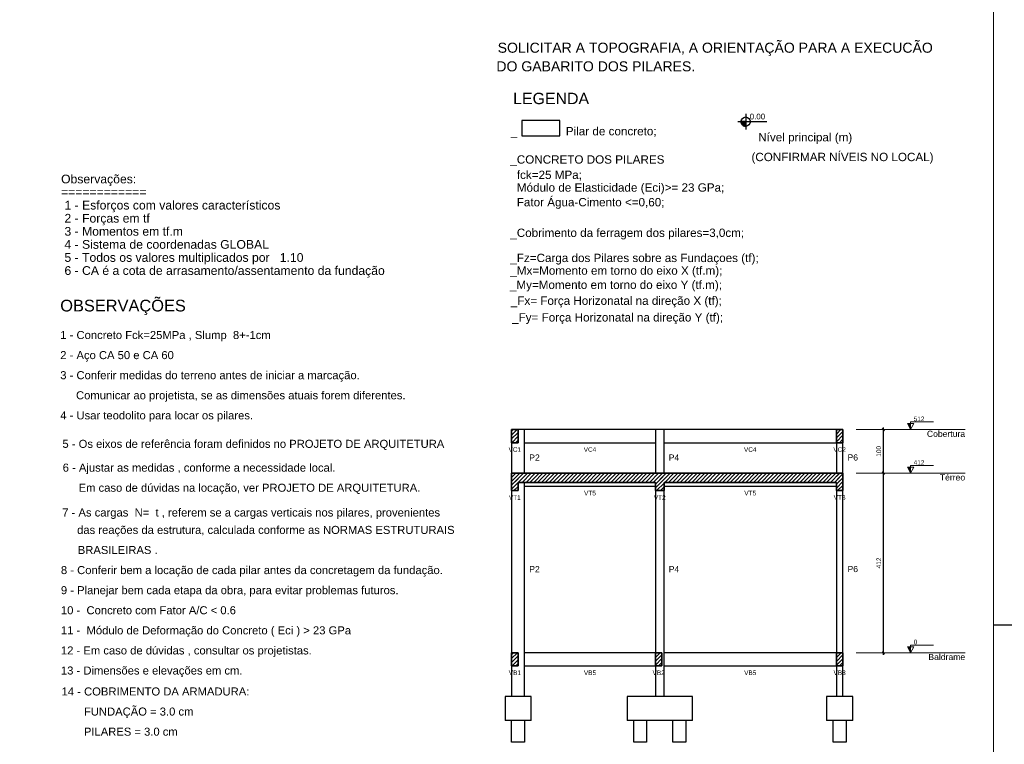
# Model space of a CAD drawing. Extents: x 1874 to 2462, y -2142 to -2023.
# Tile 5 of 74: x 1912 to 1957, y -2118 to -2085. Entities that reach past the tile are written whole.
import ezdxf

# ---------------------------------------------------------------- set-up
doc = ezdxf.new("R2010")
doc.units = 0
doc.header["$LTSCALE"] = 0.1
doc.header["$MEASUREMENT"] = 0
doc.header["$PDMODE"] = 3
doc.header["$PDSIZE"] = 0.1
doc.layers.get('0').update_dxf_attribs({"linetype": 'CONTINUOUS', "lineweight": 25})
doc.layers.get('DEFPOINTS').update_dxf_attribs({"linetype": 'CONTINUOUS', "lineweight": 25})
doc.layers.add('7', color=7, linetype='CONTINUOUS')
doc.layers.add('XX-FOLHA', color=253, linetype='CONTINUOUS')
for name, color, linetype, lineweight in [('FO-CORTES', 170, 'CONTINUOUS', 35), ('FO-COTAS', 1, 'CONTINUOUS', 9), ('FO-Eixos', 5, 'CONTINUOUS', 5), ('FO-Hachuras das lajes', 1, 'CONTINUOUS', 20), ('FO-Hachuras dos pilares', 80, 'CONTINUOUS', 25), ('FO-Pilares pré-moldados', 3, 'CONTINUOUS', 20), ('FO-Seção das fundações', 9, 'CONTINUOUS', 5), ('FO-TÍTULOS', 1, 'CONTINUOUS', 25)]:
    doc.layers.add(name, color=color, linetype=linetype, lineweight=lineweight)
doc.styles.add('ARIAL', font='arial.ttf')
doc.styles.add('TQS_ARIAL', font='arial.ttf')
doc.dimstyles.new('UM_50.000000', dxfattribs={"dimtxt": 0.18, "dimasz": 0.1, "dimexe": 0.1, "dimexo": 0.2, "dimgap": 0, "dimtad": 1, "dimtih": 1, "dimtoh": 1, "dimdec": 1, "dimlfac": 50, "dimzin": 0, "dimdsep": 46, "dimtxsty": 'Standard', "dimblk": 'CLOSED', "dimblk1": 'CLOSED', "dimblk2": 'CLOSED', "dimcen": 0.09, "dimdle": 0.1, "dimadec": 1, "dimazin": 2, "dimtfac": 1, "dimtdec": 4, "dimtofl": 0, "dimtmove": 0, "dimatfit": 3, "dimldrblk": 'CLOSED', "dimfxl": 1, "dimtolj": 1, "dimarcsym": 0})
pattern_1 = [(45, (1933.41936, -2113.61865), (-0.08838835, 0.08838835), [])]

# ---------------------------------------------------------------- blocks, each defined once
blk = doc.blocks.new('Aprovacao A-1_SC')
at = {"layer": 'XX-FOLHA'}
blk.add_line((840, 297), (830, 297), dxfattribs=at)
at = {"layer": 'XX-FOLHA', "ltscale": 0.5, "const_width": 0.5}
blk.add_lwpolyline([(25, 584), (25, 10), (830, 10), (830, 584), (25, 584)], dxfattribs=at)
blk = doc.blocks.new('_OBLIQUE')
at = {"color": 0, "linetype": 'ByBlock', "lineweight": -2}
blk.add_line((-0.5, -0.5), (0.5, 0.5), dxfattribs=at)
blk = doc.blocks.new('*D4715')
at = {"layer": 'DEFPOINTS', "color": 0, "linetype": 'Continuous', "transparency": 16777216}
for p in [(1951.619, -2105.379), (1951.619, -2105.379), (1951.619, -2113.619)]:
    blk.add_point(p, dxfattribs=at)
at = {"layer": 'FO-Hachuras dos pilares', "color": 0, "linetype": 'Continuous', "lineweight": -2, "transparency": 16777216}
blk.add_line((1951.619, -2113.719), (1951.619, -2105.279), dxfattribs=at)
at = {"layer": 'FO-Hachuras dos pilares', "color": 0, "linetype": 'Continuous', "lineweight": -2, "transparency": 16777216, "xscale": 0.1, "yscale": 0.1, "zscale": 0.1}
for p, rotation in [((1951.619, -2105.379), 90), ((1951.619, -2113.619), 270)]:
    blk.add_blockref('_OBLIQUE', p, dxfattribs=dict(at, rotation=rotation))
at = {"layer": 'FO-Hachuras dos pilares', "linetype": 'Continuous', "transparency": 16777216, "insert": (1951.407, -2109.499), "char_height": 0.2118, "attachment_point": 5, "rotation": 90, "style": 'ARIAL'}
blk.add_mtext('\\A1;412', dxfattribs=at)
blk = doc.blocks.new('*D4716')
at = {"layer": 'DEFPOINTS', "color": 0, "linetype": 'Continuous', "transparency": 16777216}
for p in [(1951.619, -2103.379), (1951.619, -2103.379), (1951.619, -2105.379)]:
    blk.add_point(p, dxfattribs=at)
at = {"layer": 'FO-Hachuras dos pilares', "color": 0, "linetype": 'Continuous', "lineweight": -2, "transparency": 16777216}
blk.add_line((1951.619, -2105.479), (1951.619, -2103.279), dxfattribs=at)
at = {"layer": 'FO-Hachuras dos pilares', "color": 0, "linetype": 'Continuous', "lineweight": -2, "transparency": 16777216, "xscale": 0.1, "yscale": 0.1, "zscale": 0.1}
for p, rotation in [((1951.619, -2103.379), 90), ((1951.619, -2105.379), 270)]:
    blk.add_blockref('_OBLIQUE', p, dxfattribs=dict(at, rotation=rotation))
at = {"layer": 'FO-Hachuras dos pilares', "linetype": 'Continuous', "transparency": 16777216, "insert": (1951.407, -2104.379), "char_height": 0.2118, "attachment_point": 5, "rotation": 90, "style": 'ARIAL'}
blk.add_mtext('\\A1;100', dxfattribs=at)

msp = doc.modelspace()

# ---------------------------------------------------------------- hatches: boundary and pattern name
at = {"layer": 'FO-COTAS', "linetype": 'Continuous'}
h = msp.add_hatch(dxfattribs=at)
h.set_pattern_fill('ANSI31', color=256, style=0)
h.set_pattern_definition(pattern_1)
h.paths.add_polyline_path([(1934.5659, -2103.9787), (1934.8659, -2103.9787), (1934.8659, -2103.3787), (1934.5659, -2103.3787), (1934.5659, -2103.9787)])
h = msp.add_hatch(dxfattribs=at)
h.set_pattern_fill('ANSI31', color=256, style=0)
h.set_pattern_definition(pattern_1)
h.paths.add_polyline_path([(1949.4617, -2103.9787), (1949.7617, -2103.9787), (1949.7617, -2103.3787), (1949.4617, -2103.3787), (1949.4617, -2103.9787)])
h = msp.add_hatch(dxfattribs=at)
h.set_pattern_fill('ANSI31', color=256, style=0)
h.set_pattern_definition(pattern_1)
h.paths.add_polyline_path([(1934.5659, -2106.1787), (1934.8659, -2106.1787), (1934.8659, -2105.3787), (1934.5659, -2105.3787), (1934.5659, -2106.1787)])
h = msp.add_hatch(dxfattribs=at)
h.set_pattern_fill('ANSI31', color=256, style=0)
h.set_pattern_definition(pattern_1)
h.paths.add_polyline_path([(1934.7159, -2105.7987), (1941.3617, -2105.7987), (1941.3617, -2105.3787), (1934.7159, -2105.3787), (1934.7159, -2105.7987)])
h = msp.add_hatch(dxfattribs=at)
h.set_pattern_fill('ANSI31', color=256, style=0)
h.set_pattern_definition(pattern_1)
h.paths.add_polyline_path([(1941.1617, -2106.1787), (1941.5617, -2106.1787), (1941.5617, -2105.3787), (1941.1617, -2105.3787), (1941.1617, -2106.1787)])
h = msp.add_hatch(dxfattribs=at)
h.set_pattern_fill('ANSI31', color=256, style=0)
h.set_pattern_definition(pattern_1)
h.paths.add_polyline_path([(1941.3617, -2105.7987), (1949.6117, -2105.7987), (1949.6117, -2105.3787), (1941.3617, -2105.3787), (1941.3617, -2105.7987)])
h = msp.add_hatch(dxfattribs=at)
h.set_pattern_fill('ANSI31', color=256, style=0)
h.set_pattern_definition(pattern_1)
h.paths.add_polyline_path([(1949.4617, -2106.1787), (1949.7617, -2106.1787), (1949.7617, -2105.3787), (1949.4617, -2105.3787), (1949.4617, -2106.1787)])
h = msp.add_hatch(dxfattribs=at)
h.set_pattern_fill('ANSI31', color=256, style=0)
h.set_pattern_definition(pattern_1)
h.paths.add_polyline_path([(1934.5659, -2114.2187), (1934.8659, -2114.2187), (1934.8659, -2113.6187), (1934.5659, -2113.6187), (1934.5659, -2114.2187)])
h = msp.add_hatch(dxfattribs=at)
h.set_pattern_fill('ANSI31', color=256, style=0)
h.set_pattern_definition(pattern_1)
h.paths.add_polyline_path([(1941.1617, -2114.2187), (1941.4617, -2114.2187), (1941.4617, -2113.6187), (1941.1617, -2113.6187), (1941.1617, -2114.2187)])
h = msp.add_hatch(dxfattribs=at)
h.set_pattern_fill('ANSI31', color=256, style=0)
h.set_pattern_definition(pattern_1)
h.paths.add_polyline_path([(1949.4617, -2114.2187), (1949.7617, -2114.2187), (1949.7617, -2113.6187), (1949.4617, -2113.6187), (1949.4617, -2114.2187)])
at = {"layer": 'FO-Eixos', "linetype": 'Continuous'}
for points in [[(1952.8689, -2103.3787), (1952.8689, -2103.0987), (1952.7289, -2103.0987), (1952.8689, -2103.3787)], [(1952.8689, -2105.3787), (1952.8689, -2105.0987), (1952.7289, -2105.0987), (1952.8689, -2105.3787)], [(1952.8689, -2113.6187), (1952.8689, -2113.3387), (1952.7289, -2113.3387), (1952.8689, -2113.6187)]]:
    msp.add_hatch(color=256, dxfattribs=at).paths.add_polyline_path(points)

# ---------------------------------------------------------------- linework, layer by layer
at = {"layer": '7', "linetype": 'Continuous'}
for p, q in [((1945.3031, -2088.8919), (1945.3031, -2089.6076)), ((1944.9452, -2089.2498), (1945.6609, -2089.2498)), ((1945.6609, -2089.2498), (1946.2728, -2089.2498))]:
    msp.add_line(p, q, dxfattribs=at)
for points in [[(1936.7835, -2089.8989), (1936.7835, -2089.5511), (1936.7835, -2089.2033), (1935.9141, -2089.2033), (1935.0447, -2089.2033), (1935.0447, -2089.5511), (1935.0447, -2089.8989), (1935.9141, -2089.8989), (1936.7835, -2089.8989)], [(1945.3031, -2089.2498), (1945.0884, -2089.2498), (1945.0957, -2089.3053), (1945.1171, -2089.3571), (1945.1513, -2089.4016), (1945.1957, -2089.4357), (1945.2475, -2089.4572), (1945.3031, -2089.4645), (1945.3031, -2089.2498)]]:
    msp.add_lwpolyline(points, dxfattribs=at)
msp.add_circle((1945.3031, -2089.2498), 0.2147, dxfattribs=at)
for points in [[(1945.3031, -2089.2498), (1945.0884, -2089.2498), (1945.0957, -2089.3053)], [(1945.3031, -2089.2498), (1945.0957, -2089.3053), (1945.1171, -2089.3571)], [(1945.3031, -2089.2498), (1945.1171, -2089.3571), (1945.1513, -2089.4016)], [(1945.3031, -2089.2498), (1945.1513, -2089.4016), (1945.1957, -2089.4357)], [(1945.3031, -2089.2498), (1945.1957, -2089.4357), (1945.2475, -2089.4572)], [(1945.3031, -2089.2498), (1945.2475, -2089.4572), (1945.3031, -2089.4645)], [(1945.3031, -2089.2498), (1945.3031, -2089.4645), (1945.3031, -2089.2498)]]:
    msp.add_solid(points, dxfattribs=at)
at = {"layer": 'FO-CORTES'}
for p, q in [((1934.8659, -2103.3787), (1934.5659, -2103.3787)), ((1934.5659, -2103.3787), (1934.5659, -2103.9787)), ((1934.8659, -2103.9787), (1934.8659, -2103.3787)), ((1949.7617, -2103.3787), (1949.4617, -2103.3787)), ((1949.4617, -2103.3787), (1949.4617, -2103.9787)), ((1949.7617, -2103.9787), (1949.7617, -2103.3787)), ((1934.5659, -2103.9787), (1934.8659, -2103.9787)), ((1949.4617, -2103.9787), (1949.7617, -2103.9787)), ((1934.5659, -2105.3787), (1934.5659, -2106.1787)), ((1934.7159, -2105.3787), (1934.5659, -2105.3787)), ((1934.8659, -2105.3787), (1934.7159, -2105.3787)), ((1935.1659, -2105.3787), (1934.8659, -2105.3787)), ((1941.1617, -2105.3787), (1935.1659, -2105.3787)), ((1941.3617, -2105.3787), (1941.1617, -2105.3787)), ((1941.5617, -2105.3787), (1941.3617, -2105.3787)), ((1949.4617, -2105.3787), (1941.5617, -2105.3787)), ((1949.6117, -2105.3787), (1949.4617, -2105.3787)), ((1949.7617, -2105.3787), (1949.6117, -2105.3787)), ((1949.7617, -2106.1787), (1949.7617, -2105.3787)), ((1934.8659, -2106.1787), (1934.8659, -2105.7987)), ((1934.8659, -2105.7987), (1935.1659, -2105.7987)), ((1935.1659, -2105.7987), (1941.1617, -2105.7987)), ((1941.1617, -2105.7987), (1941.1617, -2105.9787)), ((1941.1617, -2105.9787), (1941.1617, -2106.1787)), ((1941.5617, -2105.9787), (1941.5617, -2105.7987)), ((1941.5617, -2105.7987), (1949.4617, -2105.7987)), ((1941.5617, -2106.1787), (1941.5617, -2105.9787)), ((1949.4617, -2105.7987), (1949.4617, -2105.9787)), ((1949.4617, -2105.9787), (1949.4617, -2106.1787)), ((1934.5659, -2106.1787), (1934.8659, -2106.1787)), ((1941.1617, -2106.1787), (1941.5617, -2106.1787)), ((1949.4617, -2106.1787), (1949.7617, -2106.1787)), ((1934.8659, -2113.6187), (1934.5659, -2113.6187)), ((1934.5659, -2113.6187), (1934.5659, -2114.2187)), ((1934.8659, -2114.2187), (1934.8659, -2113.6187)), ((1941.4617, -2113.6187), (1941.1617, -2113.6187)), ((1941.1617, -2113.6187), (1941.1617, -2114.2187)), ((1941.4617, -2114.2187), (1941.4617, -2113.6187)), ((1949.7617, -2113.6187), (1949.4617, -2113.6187)), ((1949.4617, -2113.6187), (1949.4617, -2114.2187)), ((1949.7617, -2114.2187), (1949.7617, -2113.6187)), ((1934.5659, -2114.2187), (1934.8659, -2114.2187)), ((1941.1617, -2114.2187), (1941.4617, -2114.2187)), ((1949.4617, -2114.2187), (1949.7617, -2114.2187))]:
    msp.add_line(p, q, dxfattribs=at)
at = {"layer": 'FO-Eixos'}
for points in [[(1952.8689, -2103.3787), (1953.0089, -2103.0987), (1952.7289, -2103.0987), (1952.8689, -2103.3787), (1952.8689, -2103.0287), (1953.9189, -2103.0287)], [(1952.8689, -2105.3787), (1953.0089, -2105.0987), (1952.7289, -2105.0987), (1952.8689, -2105.3787), (1952.8689, -2105.0287), (1953.9189, -2105.0287)], [(1952.8689, -2113.6187), (1953.0089, -2113.3387), (1952.7289, -2113.3387), (1952.8689, -2113.6187), (1952.8689, -2113.2687), (1953.9189, -2113.2687)]]:
    msp.add_lwpolyline(points, dxfattribs=at)
at = {"layer": 'FO-Hachuras das lajes', "linetype": 'Continuous'}
for p, q in [((1950.3689, -2103.3787), (1955.3689, -2103.3787)), ((1950.3689, -2105.3787), (1955.3689, -2105.3787))]:
    msp.add_line(p, q, dxfattribs=at)
at = {"layer": 'FO-Hachuras das lajes'}
msp.add_line((1950.3689, -2113.6187), (1955.3689, -2113.6187), dxfattribs=at)
at = {"layer": 'FO-TÍTULOS'}
for p, q in [((1935.1659, -2103.3787), (1934.8659, -2103.3787)), ((1941.1617, -2103.3787), (1935.1659, -2103.3787)), ((1935.1659, -2103.9787), (1935.1659, -2103.3787)), ((1941.5617, -2103.3787), (1941.1617, -2103.3787)), ((1941.1617, -2103.3787), (1941.1617, -2103.9787)), ((1949.4617, -2103.3787), (1941.5617, -2103.3787)), ((1941.5617, -2103.9787), (1941.5617, -2103.3787)), ((1934.5659, -2103.9787), (1934.5659, -2105.3787)), ((1935.1659, -2103.9787), (1941.1617, -2103.9787)), ((1935.1659, -2105.3787), (1935.1659, -2103.9787)), ((1941.1617, -2103.9787), (1941.1617, -2105.3787)), ((1941.5617, -2103.9787), (1949.4617, -2103.9787)), ((1941.5617, -2105.3787), (1941.5617, -2103.9787)), ((1949.4617, -2103.9787), (1949.4617, -2105.3787)), ((1949.7617, -2105.3787), (1949.7617, -2103.9787)), ((1935.1659, -2105.9787), (1935.1659, -2105.7987)), ((1935.1659, -2105.9787), (1941.1617, -2105.9787)), ((1935.1659, -2113.6187), (1935.1659, -2105.9787)), ((1941.5617, -2105.9787), (1949.4617, -2105.9787)), ((1934.5659, -2106.1787), (1934.5659, -2113.6187)), ((1941.1617, -2106.1787), (1941.1617, -2113.6187)), ((1941.5617, -2113.6187), (1941.5617, -2106.1787)), ((1949.4617, -2106.1787), (1949.4617, -2113.6187)), ((1949.7617, -2113.6187), (1949.7617, -2106.1787)), ((1941.1617, -2113.6187), (1935.1659, -2113.6187)), ((1935.1659, -2114.2187), (1935.1659, -2113.6187)), ((1949.4617, -2113.6187), (1941.5617, -2113.6187)), ((1941.5617, -2114.2187), (1941.5617, -2113.6187)), ((1934.5659, -2114.2187), (1934.5659, -2115.6187)), ((1935.1659, -2114.2187), (1941.1617, -2114.2187)), ((1935.1659, -2115.6187), (1935.1659, -2114.2187)), ((1941.1617, -2114.2187), (1941.1617, -2115.6187)), ((1941.5617, -2114.2187), (1949.4617, -2114.2187)), ((1941.5617, -2115.6187), (1941.5617, -2114.2187)), ((1949.4617, -2114.2187), (1949.4617, -2115.6187)), ((1949.7617, -2115.6187), (1949.7617, -2114.2187)), ((1934.2659, -2115.6187), (1934.2659, -2116.7187)), ((1934.5659, -2115.6187), (1934.2659, -2115.6187)), ((1935.1659, -2115.6187), (1934.5659, -2115.6187)), ((1935.4659, -2115.6187), (1935.1659, -2115.6187)), ((1935.4659, -2116.7187), (1935.4659, -2115.6187)), ((1939.8617, -2115.6187), (1939.8617, -2116.7187)), ((1941.1617, -2115.6187), (1939.8617, -2115.6187)), ((1941.5617, -2115.6187), (1941.1617, -2115.6187)), ((1942.8617, -2115.6187), (1941.5617, -2115.6187)), ((1942.8617, -2116.7187), (1942.8617, -2115.6187)), ((1949.0117, -2115.6187), (1949.0117, -2116.7187)), ((1949.4617, -2115.6187), (1949.0117, -2115.6187)), ((1949.7617, -2115.6187), (1949.4617, -2115.6187)), ((1950.2117, -2115.6187), (1949.7617, -2115.6187)), ((1950.2117, -2116.7187), (1950.2117, -2115.6187)), ((1934.5705, -2116.7187), (1934.2659, -2116.7187)), ((1934.5705, -2117.7187), (1934.5705, -2116.7187)), ((1935.1613, -2116.7187), (1934.5705, -2116.7187)), ((1935.1613, -2116.7187), (1935.1613, -2117.7187)), ((1935.4659, -2116.7187), (1935.1613, -2116.7187)), ((1940.1663, -2116.7187), (1939.8617, -2116.7187)), ((1940.1663, -2117.7187), (1940.1663, -2116.7187)), ((1940.7571, -2116.7187), (1940.1663, -2116.7187)), ((1940.7571, -2116.7187), (1940.7571, -2117.7187)), ((1941.9663, -2116.7187), (1940.7571, -2116.7187)), ((1941.9663, -2117.7187), (1941.9663, -2116.7187)), ((1942.5571, -2116.7187), (1941.9663, -2116.7187)), ((1942.5571, -2116.7187), (1942.5571, -2117.7187)), ((1942.8617, -2116.7187), (1942.5571, -2116.7187)), ((1949.3163, -2116.7187), (1949.0117, -2116.7187)), ((1949.3163, -2117.7187), (1949.3163, -2116.7187)), ((1949.9071, -2116.7187), (1949.3163, -2116.7187)), ((1949.9071, -2116.7187), (1949.9071, -2117.7187)), ((1950.2117, -2116.7187), (1949.9071, -2116.7187)), ((1935.1613, -2117.7187), (1934.5705, -2117.7187)), ((1940.7571, -2117.7187), (1940.1663, -2117.7187)), ((1942.5571, -2117.7187), (1941.9663, -2117.7187)), ((1949.9071, -2117.7187), (1949.3163, -2117.7187))]:
    msp.add_line(p, q, dxfattribs=at)

# ---------------------------------------------------------------- block references
at = {"xscale": 0.1, "yscale": 0.1, "zscale": 0.1}
msp.add_blockref('Aprovacao A-1_SC', (1873.665, -2142.045), dxfattribs=at)

# ---------------------------------------------------------------- texts
at = {"layer": '7', "linetype": 'Continuous', "style": 'TQS_ARIAL'}
for s, height, p in [('SOLICITAR A TOPOGRAFIA, A ORIENTAÇÃO PARA A EXECUCÃO', 0.4608, (1933.9289, -2086.0877)), ('DO GABARITO DOS PILARES.', 0.4608, (1933.8694, -2086.9417)), ('LEGENDA', 0.52164, (1934.6403, -2088.4461)), ('0.00', 0.261, (1945.4879, -2089.1452)), ('_               Pilar de concreto;', 0.383, (1934.528, -2089.878)), ('Nível principal (m)', 0.383, (1945.881, -2090.155)), ('_CONCRETO DOS PILARES', 0.382536, (1934.51, -2091.1762)), ('(CONFIRMAR NÍVEIS NO LOCAL)', 0.383, (1945.5677, -2091.0613)), ('Observações:', 0.4, (1913.9049, -2092.0816)), ('  fck=25 MPa;', 0.383, (1934.51, -2091.8814)), ('  Módulo de Elasticidade (Eci)>= 23 GPa;', 0.383, (1934.51, -2092.4622)), ('============', 0.4, (1913.9049, -2092.6816)), (' 1 - Esforços com valores característicos', 0.4, (1913.9049, -2093.2816)), ('  Fator Água-Cimento <=0,60;', 0.382536, (1934.51, -2093.1351)), (' 2 - Forças em tf', 0.4, (1913.9049, -2093.8816)), (' 3 - Momentos em tf.m', 0.4, (1913.9049, -2094.4816)), ('_Cobrimento da ferragem dos pilares=3,0cm;', 0.382, (1934.51, -2094.5391)), (' 4 - Sistema de coordenadas GLOBAL', 0.4, (1913.9049, -2095.0816)), (' 5 - Todos os valores multiplicados por   1.10', 0.4, (1913.9049, -2095.6816)), ('_Fz=Carga dos Pilares sobre as Fundaçoes (tf);', 0.382536, (1934.51, -2095.6919)), (' 6 - CA é a cota de arrasamento/assentamento da fundação', 0.4, (1913.9049, -2096.2816)), ('_Mx=Momento em torno do eixo X (tf.m);', 0.382536, (1934.51, -2096.2726)), ('_My=Momento em torno do eixo Y (tf.m);', 0.382536, (1934.4915, -2096.9255)), ('OBSERVAÇÕES', 0.5376, (1913.8677, -2097.9583)), ('_Fx= Força Horizonatal na direção X (tf);', 0.38304, (1934.5323, -2097.6551)), ('_Fy= Força Horizonatal na direção Y (tf);', 0.38304, (1934.5903, -2098.4202)), ('1 - Concreto Fck=25MPa , Slump  8+-1cm', 0.369, (1913.8677, -2099.2239)), ('2 - Aço CA 50 e CA 60', 0.36864, (1913.8677, -2100.1455)), ('3 - Conferir medidas do terreno antes de iniciar a marcação.', 0.36864, (1913.8677, -2101.0671)), ('Comunicar ao projetista, se as dimensões atuais forem diferentes.', 0.36864, (1914.5914, -2101.9887)), ('4 - Usar teodolito para locar os pilares.', 0.36864, (1913.8677, -2102.9103)), ('5 - Os eixos de referência foram definidos no PROJETO DE ARQUITETURA ', 0.368, (1913.9685, -2104.2158)), ('6 - Ajustar as medidas , conforme a necessidade local.', 0.36864, (1913.9797, -2105.3086)), ('Em caso de dúvidas na locação, ver PROJETO DE ARQUITETURA.', 0.3684, (1914.7101, -2106.2302)), ('7 - As cargas  N=  t , referem se a cargas verticais nos pilares, provenientes', 0.36864, (1913.9581, -2107.3668)), ('das reações da estrutura, calculada conforme as NORMAS ESTRUTURAIS', 0.36864, (1914.6406, -2108.1661)), ('BRASILEIRAS .', 0.36864, (1914.6713, -2109.0877)), ('8 - Conferir bem a locação de cada pilar antes da concretagem da fundação.', 0.36864, (1913.8978, -2110.0093)), ('9 - Planejar bem cada etapa da obra, para evitar problemas futuros.', 0.36864, (1913.8978, -2110.9309)), ('10 -  Concreto com Fator A/C < 0.6', 0.36864, (1913.8978, -2111.8525)), ('11 -  Módulo de Deformação do Concreto ( Eci ) > 23 GPa', 0.369, (1913.8978, -2112.7741)), ('12 - Em caso de dúvidas , consultar os projetistas.', 0.36864, (1913.8978, -2113.6957)), ('13 - Dimensões e elevações em cm.', 0.36864, (1913.8978, -2114.6173)), ('14 - COBRIMENTO DA ARMADURA:', 0.36864, (1913.9293, -2115.5788)), ('FUNDAÇÃO = 3.0 cm', 0.36864, (1914.9542, -2116.5004)), ('PILARES = 3.0 cm', 0.368, (1914.9542, -2117.422))]:
    msp.add_text(s, height=height, dxfattribs=at).set_placement(p)
at = {"layer": 'FO-Eixos', "line_spacing_factor": 0.798, "style": 'ARIAL'}
for s, insert, char_height, width, attachment_point in [('512', (1953.0094, -2102.9938), 0.2118, 0.76248, 7), ('Cobertura', (1955.3694, -2103.7175), 0.2824, 3.04992, 9), ('412', (1953.0094, -2104.9938), 0.2118, 0.76248, 7), ('Térreo', (1955.3694, -2105.7175), 0.2824, 2.03328, 9), ('0', (1953.0094, -2113.2338), 0.2118, 0.25416, 7), ('Baldrame', (1955.3694, -2113.9575), 0.2824, 2.71104, 9)]:
    msp.add_mtext(s, dxfattribs=dict(at, insert=insert, char_height=char_height, width=width, attachment_point=attachment_point))
at = {"layer": 'FO-Pilares pré-moldados', "char_height": 0.2824, "width": 0.67776, "attachment_point": 7, "line_spacing_factor": 0.798, "style": 'ARIAL'}
for s, insert in [('P2', (1935.3774, -2104.8025)), ('P4', (1941.7734, -2104.8025)), ('P6', (1949.9734, -2104.8025)), ('P2', (1935.3774, -2109.9225)), ('P4', (1941.7734, -2109.9225)), ('P6', (1949.9734, -2109.9225))]:
    msp.add_mtext(s, dxfattribs=dict(at, insert=insert))
at = {"layer": 'FO-Seção das fundações', "char_height": 0.2118, "width": 0.76248, "attachment_point": 8, "line_spacing_factor": 0.798, "style": 'ARIAL'}
for s, insert in [('VC1', (1934.7164, -2104.4018)), ('VC4', (1938.1634, -2104.4018)), ('VC4', (1945.5114, -2104.4018)), ('VC2', (1949.6114, -2104.4018)), ('VT5', (1938.1634, -2106.4018)), ('VT5', (1945.5114, -2106.4018)), ('VT1', (1934.7164, -2106.6018)), ('VT2', (1941.3614, -2106.6018)), ('VT3', (1949.6114, -2106.6018)), ('VB1', (1934.7164, -2114.6418)), ('VB5', (1938.1634, -2114.6418)), ('VB2', (1941.3114, -2114.6418)), ('VB5', (1945.5114, -2114.6418)), ('VB3', (1949.6114, -2114.6418))]:
    msp.add_mtext(s, dxfattribs=dict(at, insert=insert))

# ---------------------------------------------------------------- dimensions: what is measured, and where the dimension line sits
at = {"layer": 'FO-Hachuras dos pilares', "linetype": 'Continuous'}
for base, p1, p2, picture, middle in [((1951.6189, -2103.3787), (1951.6189, -2105.3787), (1951.6189, -2103.3787), '*D4716', (1951.4071, -2104.3787)), ((1951.6189, -2105.3787), (1951.6189, -2113.6187), (1951.6189, -2105.3787), '*D4715', (1951.4071, -2109.4987))]:
    dim = msp.add_linear_dim(base=base, p1=p1, p2=p2, angle=90, dimstyle='UM_50.000000', override={"dimtxt": 0.2118, "dimasz": 0.1, "dimexe": 0.1, "dimexo": 0.2, "dimtad": 1, "dimtih": 0, "dimtoh": 0, "dimdec": 1, "dimlfac": 50, "dimzin": 8, "dimtxsty": 'ARIAL', "dimblk": 'OBLIQUE', "dimblk1": 'OBLIQUE', "dimblk2": 'OBLIQUE', "dimsah": 1, "dimdle": 0.1, "dimse1": 1, "dimse2": 1, "dimclrt": 256, "dimadec": 1, "dimazin": 3, "dimtmove": 2, "dimldrblk": 'OBLIQUE'}, dxfattribs=at)
    dim.commit()
    dim.dimension.update_dxf_attribs({"geometry": picture, "text_midpoint": middle, "dimtype": 160, "text_rotation": 90})

doc.saveas('drawing.dxf')
